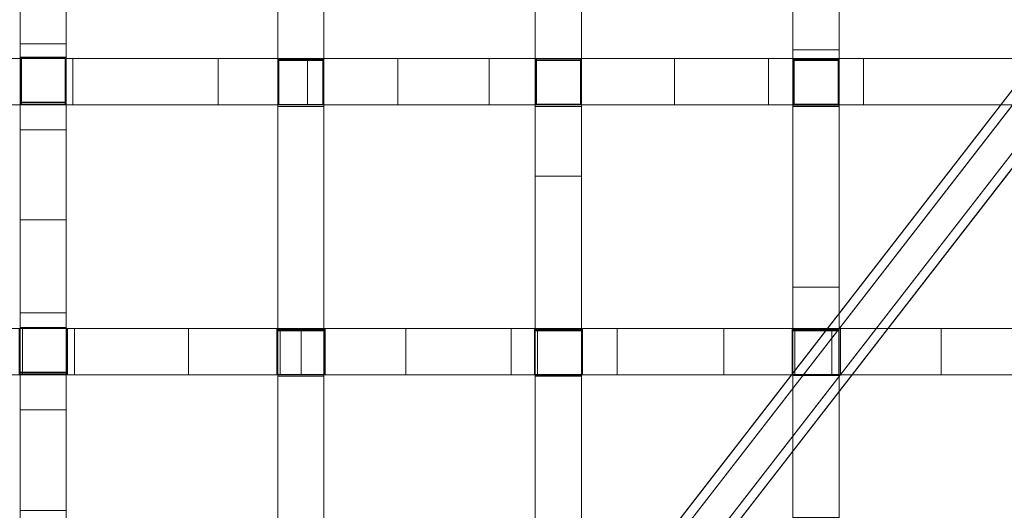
# Model space of a CAD drawing. Header units: millimetres. Extents: x -211 to 218, y -248 to 286.
# Tile 37 of 214: x -133 to -5, y -56 to 8. Entities that reach past the tile are written whole.
import ezdxf

# ---------------------------------------------------------------- set-up
doc = ezdxf.new("R2010")
doc.units = ezdxf.units.MM
doc.header["$LTSCALE"] = 25.4
doc.layers.add('None', color=7, linetype='Continuous', lineweight=9)

msp = doc.modelspace()

# ---------------------------------------------------------------- linework, layer by layer
at = {"layer": 'None', "color": 7, "linetype": 'Continuous', "lineweight": 9}
for points in [[(-130.07, -163.74, -179.98), (126.12, 166.8, -179.98), (130.07, 163.74, -180.28), (-126.12, -166.8, -180.28)], [(-122.19, 163.74, -180.28), (-118.24, 166.8, -179.98), (3.94, 9.15, -179.98), (-0.01, 6.1, -180.28)], [(133.3, -159.72, -160.02), (-114.03, 159.4, -160.02), (-117.98, 156.35, -160.32), (129.36, -162.78, -160.32)], [(-99.32, -108.67, 17.31), (-93.32, -108.67, 17.31), (-93.32, 40.89, 6.32), (-99.32, 40.89, 6.32)], [(-32.45, 4.17, 5.4), (-26.45, 4.17, 5.4), (-26.45, 35.86, 2.91), (-32.45, 35.86, 2.91)], [(-65.89, -12.21, 7.58), (-59.89, -12.21, 7.58), (-59.89, 33.95, 4.17), (-65.89, 33.95, 4.17)], [(-132.76, 32.12, -23.92), (-126.76, 32.12, -23.92), (-126.76, 3.21, -20.69), (-132.76, 3.21, -20.69)], [(-99.32, 31.8, -31.21), (-93.32, 31.8, -31.21), (-93.32, 2.92, -27.24), (-99.32, 2.92, -27.24)], [(-65.89, 31.79, -36.17), (-59.89, 31.79, -36.17), (-59.89, 2.94, -31.73), (-65.89, 2.94, -31.73)], [(-32.45, 31.78, -38.91), (-26.45, 31.78, -38.91), (-26.45, 2.94, -34.23), (-32.45, 2.94, -34.23)], [(-132.76, 4.97, 12.48), (-126.76, 4.97, 12.48), (-126.76, 15.7, 11.93), (-132.76, 15.7, 11.93)], [(-132.76, -6.22, 13.09), (-126.76, -6.22, 13.09), (-126.76, 4.97, 12.48), (-132.76, 4.97, 12.48)], [(-32.45, -26.62, 7.93), (-26.45, -26.62, 7.93), (-26.45, 4.17, 5.4), (-32.45, 4.17, 5.4)], [(-160.2, 3.04, 18.36), (-160.2, -2.96, 18.36), (-132.72, -2.96, 13.43), (-132.72, 3.04, 13.43)], [(-125.91, 3.04, -20.84), (-125.91, -2.96, -20.84), (-145.12, -2.96, -16.18), (-145.12, 3.04, -16.18)], [(-132.76, 3.21, -20.69), (-126.76, 3.21, -20.69), (-126.76, 3.08, -20.67), (-132.76, 3.08, -20.67)], [(-132.76, 3.08, -20.67), (-126.76, 3.08, -20.67), (-126.76, 3.05, -10.11), (-132.76, 3.05, -10.11)], [(-132.76, 3.05, -10.11), (-126.76, 3.05, -10.11), (-126.76, -2.65, -10.12), (-132.76, -2.65, -10.12)], [(-132.72, 3.04, 13.43), (-132.72, -2.96, 13.43), (-132.72, -2.96, 13.43), (-132.72, 3.04, 13.43)], [(-132.72, 3.04, 13.43), (-132.72, -2.96, 13.43), (-132.59, -2.96, 13.41), (-132.59, 3.04, 13.41)], [(-132.59, 3.04, 13.41), (-132.59, -2.96, 13.41), (-132.59, -2.96, -10.15), (-132.59, 3.04, -10.15)], [(-132.59, 3.04, -10.15), (-132.59, -2.96, -10.15), (-126.89, -2.96, -10.15), (-126.89, 3.04, -10.15)], [(-126.89, 3.04, -10.15), (-126.89, -2.96, -10.15), (-126.89, -2.96, 12.56), (-126.89, 3.04, 12.56)], [(-126.89, 3.04, 12.56), (-126.89, -2.96, 12.56), (-126.77, -2.96, 12.54), (-126.77, 3.04, 12.54)], [(-126.77, 3.04, 12.54), (-126.77, -2.96, 12.54), (-99.29, -2.96, 9.21), (-99.29, 3.04, 9.21)], [(-107.04, 3.04, -24.77), (-107.04, -2.96, -24.77), (-125.91, -2.96, -20.84), (-125.91, 3.04, -20.84)], [(-95.44, 3.04, -26.85), (-95.44, -2.96, -26.85), (-107.04, -2.96, -24.77), (-107.04, 3.04, -24.77)], [(-99.32, 2.92, -27.24), (-93.32, 2.92, -27.24), (-93.32, 2.79, -27.22), (-99.32, 2.79, -27.22)], [(-99.32, 2.79, -27.22), (-93.32, 2.79, -27.22), (-93.32, 2.77, -16.88), (-99.32, 2.77, -16.88)], [(-99.32, 2.77, -16.88), (-93.32, 2.77, -16.88), (-93.32, -2.93, -16.9), (-99.32, -2.93, -16.9)], [(-99.29, 3.04, 9.21), (-99.29, -2.96, 9.21), (-99.16, -2.96, 9.2), (-99.16, 3.04, 9.2)], [(-99.16, 3.04, 9.2), (-99.16, -2.96, 9.2), (-99.16, -2.96, -16.93), (-99.16, 3.04, -16.93)], [(-99.16, 3.04, -16.93), (-99.16, -2.96, -16.93), (-93.46, -2.96, -16.93), (-93.46, 3.04, -16.93)], [(-83.72, 3.04, -28.69), (-83.72, -2.96, -28.69), (-95.44, -2.96, -26.85), (-95.44, 3.04, -26.85)], [(-93.46, 3.04, -16.93), (-93.46, -2.96, -16.93), (-93.46, -2.96, 8.66), (-93.46, 3.04, 8.66)], [(-93.46, 3.04, 8.66), (-93.46, -2.96, 8.66), (-93.34, -2.96, 8.65), (-93.34, 3.04, 8.65)], [(-93.34, 3.04, 8.65), (-93.34, -2.96, 8.65), (-93.33, -2.96, 8.64), (-93.33, 3.04, 8.64)], [(-93.33, 3.04, 8.64), (-93.33, -2.96, 8.64), (-93.33, -2.96, 8.65), (-93.33, 3.04, 8.65)], [(-93.33, 3.04, 8.65), (-93.33, -2.96, 8.65), (-65.87, -2.96, 6.7), (-65.87, 3.04, 6.7)], [(-71.88, 3.04, -30.29), (-71.88, -2.96, -30.29), (-83.72, -2.96, -28.69), (-83.72, 3.04, -28.69)], [(-59.92, 3.04, -31.65), (-59.92, -2.96, -31.65), (-71.88, -2.96, -30.29), (-71.88, 3.04, -30.29)], [(-65.89, 2.94, -31.73), (-59.89, 2.94, -31.73), (-59.89, 2.8, -31.71), (-65.89, 2.8, -31.71)], [(-65.89, 2.8, -31.71), (-59.89, 2.8, -31.71), (-59.89, 2.78, -21.52), (-65.89, 2.78, -21.52)], [(-65.89, 2.78, -21.52), (-59.89, 2.78, -21.52), (-59.89, -2.92, -21.53), (-65.89, -2.92, -21.53)], [(-65.87, 3.04, 6.7), (-65.87, -2.96, 6.7), (-65.73, -2.96, 6.69), (-65.73, 3.04, 6.69)], [(-65.73, 3.04, 6.69), (-65.73, -2.96, 6.69), (-65.73, -2.96, -21.57), (-65.73, 3.04, -21.57)], [(-65.73, 3.04, -21.57), (-65.73, -2.96, -21.57), (-60.03, -2.96, -21.57), (-60.03, 3.04, -21.57)], [(-60.03, 3.04, -21.57), (-60.03, -2.96, -21.57), (-60.03, -2.96, 6.41), (-60.03, 3.04, 6.41)], [(-60.03, 3.04, 6.41), (-60.03, -2.96, 6.41), (-59.9, -2.96, 6.41), (-59.9, 3.04, 6.41)], [(-47.83, 3.04, -32.77), (-47.83, -2.96, -32.77), (-59.92, -2.96, -31.65), (-59.92, 3.04, -31.65)], [(-59.9, 3.04, 6.41), (-59.9, -2.96, 6.41), (-32.43, -2.96, 5.57), (-32.43, 3.04, 5.57)], [(-35.63, 3.04, -33.66), (-35.63, -2.96, -33.66), (-47.83, -2.96, -32.77), (-47.83, 3.04, -32.77)], [(-23.3, 3.04, -34.3), (-23.3, -2.96, -34.3), (-35.63, -2.96, -33.66), (-35.63, 3.04, -33.66)], [(-32.45, 2.94, -34.23), (-26.45, 2.94, -34.23), (-26.45, 2.81, -34.21), (-32.45, 2.81, -34.21)], [(-32.45, 2.81, -34.21), (-26.45, 2.81, -34.21), (-26.45, 2.79, -24.09), (-32.45, 2.79, -24.09)], [(-32.45, 2.79, -24.09), (-26.45, 2.79, -24.09), (-26.45, -2.91, -24.11), (-32.45, -2.91, -24.11)], [(-32.43, 3.04, 5.57), (-32.43, -2.96, 5.57), (-32.29, -2.96, 5.56), (-32.29, 3.04, 5.56)], [(-32.29, 3.04, 5.56), (-32.29, -2.96, 5.56), (-32.29, -2.96, -24.14), (-32.29, 3.04, -24.14)], [(-32.29, 3.04, -24.14), (-32.29, -2.96, -24.14), (-26.59, -2.96, -24.14), (-26.59, 3.04, -24.14)], [(-26.59, 3.04, 5.48), (-26.59, -2.96, 5.48), (-26.48, -2.96, 5.48), (-26.48, 3.04, 5.48)], [(-26.59, 3.04, -24.14), (-26.59, -2.96, -24.14), (-26.59, -2.96, 5.48), (-26.59, 3.04, 5.48)], [(-26.48, 3.04, 5.48), (-26.48, -2.96, 5.48), (1, -2.96, 5.49), (1, 3.04, 5.49)], [(1, 3.04, -34.86), (1, -2.96, -34.86), (-23.3, -2.96, -34.3), (-23.3, 3.04, -34.3)], [(-121.48, -162.78, -160.32), (3.94, -0.96, -160.32), (-0.01, 2.1, -160.02), (-125.42, -159.72, -160.02)], [(-132.76, -2.62, -20.04), (-126.76, -2.62, -20.04), (-126.76, -2.88, -20.01), (-132.76, -2.88, -20.01)], [(-132.76, -2.65, -10.12), (-126.76, -2.65, -10.12), (-126.76, -2.62, -20.04), (-132.76, -2.62, -20.04)], [(-132.76, -2.88, -20.01), (-126.76, -2.88, -20.01), (-126.76, -31.85, -16.8), (-132.76, -31.85, -16.8)], [(-99.32, -2.91, -26.44), (-93.32, -2.91, -26.44), (-93.32, -3.18, -26.4), (-99.32, -3.18, -26.4)], [(-99.32, -2.93, -16.9), (-93.32, -2.93, -16.9), (-93.32, -2.91, -26.44), (-99.32, -2.91, -26.44)], [(-99.32, -3.18, -26.4), (-93.32, -3.18, -26.4), (-93.32, -32.14, -22.45), (-99.32, -32.14, -22.45)], [(-65.89, -2.9, -30.83), (-59.89, -2.9, -30.83), (-59.89, -3.19, -30.79), (-65.89, -3.19, -30.79)], [(-65.89, -2.92, -21.53), (-59.89, -2.92, -21.53), (-59.89, -2.9, -30.83), (-65.89, -2.9, -30.83)], [(-65.89, -3.19, -30.79), (-59.89, -3.19, -30.79), (-59.89, -32.13, -26.35), (-65.89, -32.13, -26.35)], [(-32.45, -2.89, -33.28), (-26.45, -2.89, -33.28), (-26.45, -3.02, -33.26), (-32.45, -3.02, -33.26)], [(-32.45, -2.91, -24.11), (-26.45, -2.91, -24.11), (-26.45, -2.89, -33.28), (-32.45, -2.89, -33.28)], [(-32.45, -3.02, -33.26), (-26.45, -3.02, -33.26), (-26.45, -3.19, -33.23), (-32.45, -3.19, -33.23)], [(-32.45, -3.19, -33.23), (-26.45, -3.19, -33.23), (-26.45, -32.12, -28.54), (-32.45, -32.12, -28.54)], [(-132.76, -17.87, 13.75), (-126.76, -17.87, 13.75), (-126.76, -6.22, 13.09), (-132.76, -6.22, 13.09)], [(-65.89, -57.06, 11.37), (-59.89, -57.06, 11.37), (-59.89, -12.21, 7.58), (-65.89, -12.21, 7.58)], [(-132.76, -29.98, 14.47), (-126.76, -29.98, 14.47), (-126.76, -17.87, 13.75), (-132.76, -17.87, 13.75)], [(-32.45, -56.52, 10.52), (-26.45, -56.52, 10.52), (-26.45, -26.62, 7.93), (-32.45, -26.62, 7.93)], [(-132.76, -42.56, 15.25), (-126.76, -42.56, 15.25), (-126.76, -29.98, 14.47), (-132.76, -29.98, 14.47)], [(-132.76, -31.85, -16.8), (-126.76, -31.85, -16.8), (-126.76, -31.98, -16.79), (-132.76, -31.98, -16.79)], [(-125.68, -32.01, -16.73), (-125.68, -38.01, -16.73), (-140.59, -38.01, -13.75), (-140.59, -32.01, -13.75)], [(-132.86, -32.01, 15.56), (-132.86, -38.01, 15.56), (-132.44, -38.01, 15.51), (-132.44, -32.01, 15.51)], [(-132.76, -31.98, -16.79), (-126.76, -31.98, -16.79), (-126.76, -32.01, -6.22), (-132.76, -32.01, -6.22)], [(-132.76, -32.01, -6.22), (-126.76, -32.01, -6.22), (-126.76, -37.71, -6.23), (-132.76, -37.71, -6.23)], [(-132.44, -32.01, 15.51), (-132.44, -38.01, 15.51), (-132.44, -38.01, -6.04), (-132.44, -32.01, -6.04)], [(-132.44, -32.01, -6.04), (-132.44, -38.01, -6.04), (-126.74, -38.01, -6.04), (-126.74, -32.01, -6.04)], [(-126.74, -32.01, -6.04), (-126.74, -38.01, -6.04), (-126.74, -38.01, 14.8), (-126.74, -32.01, 14.8)], [(-126.74, -32.01, 14.8), (-126.74, -38.01, 14.8), (-126.62, -38.01, 14.79), (-126.62, -32.01, 14.79)], [(-126.62, -32.01, 14.79), (-126.62, -38.01, 14.79), (-126.61, -38.01, 14.79), (-126.61, -32.01, 14.79)], [(-126.61, -32.01, 14.79), (-126.61, -38.01, 14.79), (-99.42, -38.01, 12.05), (-99.42, -32.01, 12.05)], [(-110.91, -32.01, -19.35), (-110.91, -38.01, -19.35), (-125.68, -38.01, -16.73), (-125.68, -32.01, -16.73)], [(-96.27, -32.01, -21.61), (-96.27, -38.01, -21.61), (-110.91, -38.01, -19.35), (-110.91, -32.01, -19.35)], [(-99.42, -32.01, 12.05), (-99.42, -38.01, 12.05), (-99.42, -38.01, 12.04), (-99.42, -32.01, 12.04)], [(-99.42, -32.01, 12.04), (-99.42, -38.01, 12.04), (-98.99, -38.01, 12.01), (-98.99, -32.01, 12.01)], [(-99.32, -32.14, -22.45), (-93.32, -32.14, -22.45), (-93.32, -32.27, -22.43), (-99.32, -32.27, -22.43)], [(-99.32, -32.27, -22.43), (-93.32, -32.27, -22.43), (-93.32, -32.29, -12.09), (-99.32, -32.29, -12.09)], [(-99.32, -32.29, -12.09), (-93.32, -32.29, -12.09), (-93.32, -37.99, -12.11), (-99.32, -37.99, -12.11)], [(-98.99, -32.01, 12.01), (-98.99, -38.01, 12.01), (-98.99, -38.01, -11.78), (-98.99, -32.01, -11.78)], [(-98.99, -32.01, -11.78), (-98.99, -38.01, -11.78), (-93.29, -38.01, -11.78), (-93.29, -32.01, -11.78)], [(-82.7, -32.01, -23.41), (-82.7, -38.01, -23.41), (-96.27, -38.01, -21.61), (-96.27, -32.01, -21.61)], [(-93.29, -32.01, -11.78), (-93.29, -38.01, -11.78), (-93.29, -38.01, 11.56), (-93.29, -32.01, 11.56)], [(-93.29, -32.01, 11.56), (-93.29, -38.01, 11.56), (-93.18, -38.01, 11.56), (-93.18, -32.01, 11.56)], [(-93.18, -32.01, 11.56), (-93.18, -38.01, 11.56), (-93.16, -38.01, 11.54), (-93.16, -32.01, 11.54)], [(-93.16, -32.01, 11.54), (-93.16, -38.01, 11.54), (-93.16, -38.01, 11.56), (-93.16, -32.01, 11.56)], [(-93.16, -32.01, 11.56), (-93.16, -38.01, 11.56), (-65.99, -38.01, 9.98), (-65.99, -32.01, 9.98)], [(-69.03, -32.01, -24.93), (-69.03, -38.01, -24.93), (-82.7, -38.01, -23.41), (-82.7, -32.01, -23.41)], [(-55.24, -32.01, -26.17), (-55.24, -38.01, -26.17), (-69.03, -38.01, -24.93), (-69.03, -32.01, -24.93)], [(-65.99, -32.01, 9.98), (-65.99, -38.01, 9.98), (-65.99, -38.01, 9.98), (-65.99, -32.01, 9.98)], [(-65.99, -32.01, 9.98), (-65.99, -38.01, 9.98), (-65.61, -38.01, 9.96), (-65.61, -32.01, 9.96)], [(-65.89, -32.13, -26.35), (-59.89, -32.13, -26.35), (-59.89, -32.25, -26.33), (-65.89, -32.25, -26.33)], [(-65.89, -32.25, -26.33), (-59.89, -32.25, -26.33), (-59.89, -32.31, -7.6), (-65.89, -32.31, -7.6)], [(-65.89, -32.31, -7.6), (-59.89, -32.31, -7.6), (-59.89, -38.01, -7.61), (-65.89, -38.01, -7.61)], [(-65.61, -32.01, 9.96), (-65.61, -38.01, 9.96), (-65.61, -38.01, -15.69), (-65.61, -32.01, -15.69)], [(-65.61, -32.01, -15.69), (-65.61, -38.01, -15.69), (-59.91, -38.01, -15.69), (-59.91, -32.01, -15.69)], [(-59.91, -32.01, -15.69), (-59.91, -38.01, -15.69), (-59.91, -38.01, 9.74), (-59.91, -32.01, 9.74)], [(-59.91, -32.01, 9.74), (-59.91, -38.01, 9.74), (-59.74, -38.01, 9.73), (-59.74, -32.01, 9.73)], [(-59.74, -32.01, 9.73), (-59.74, -38.01, 9.73), (-32.54, -38.01, 9.1), (-32.54, -32.01, 9.1)], [(-41.4, -32.01, -27.13), (-41.4, -38.01, -27.13), (-55.24, -38.01, -26.17), (-55.24, -32.01, -26.17)], [(-27.41, -32.01, -27.81), (-27.41, -38.01, -27.81), (-41.4, -38.01, -27.13), (-41.4, -32.01, -27.13)], [(-32.54, -32.01, 9.1), (-32.54, -38.01, 9.1), (-32.18, -38.01, 9.1), (-32.18, -32.01, 9.1)], [(-32.45, -32.12, -28.54), (-26.45, -32.12, -28.54), (-26.45, -32.25, -28.52), (-32.45, -32.25, -28.52)], [(-32.45, -32.25, -28.52), (-26.45, -32.25, -28.52), (-26.45, -32.28, -18.41), (-32.45, -32.28, -18.41)], [(-32.45, -32.28, -18.41), (-26.45, -32.28, -18.41), (-26.45, -37.98, -18.43), (-32.45, -37.98, -18.43)], [(-32.18, -32.01, 9.1), (-32.18, -38.01, 9.1), (-32.18, -38.01, -17.82), (-32.18, -32.01, -17.82)], [(-32.18, -32.01, -17.82), (-32.18, -38.01, -17.82), (-26.48, -38.01, -17.82), (-26.48, -32.01, -17.82)], [(-13.19, -32.01, -28.21), (-13.19, -38.01, -28.21), (-27.41, -38.01, -27.81), (-27.41, -32.01, -27.81)], [(-26.48, -32.01, -17.82), (-26.48, -38.01, -17.82), (-26.48, -38.01, 9.05), (-26.48, -32.01, 9.05)], [(-26.48, -32.01, 9.05), (-26.48, -38.01, 9.05), (-26.29, -38.01, 9.05), (-26.29, -32.01, 9.05)], [(-26.29, -32.01, 9.05), (-26.29, -38.01, 9.05), (1.04, -38.01, 9.16), (1.04, -32.01, 9.16)], [(1.12, -32.01, -28.34), (1.12, -38.01, -28.34), (-13.19, -38.01, -28.21), (-13.19, -32.01, -28.21)], [(-132.76, -37.68, -16.16), (-126.76, -37.68, -16.16), (-126.76, -37.89, -16.14), (-132.76, -37.89, -16.14)], [(-132.76, -37.71, -6.23), (-126.76, -37.71, -6.23), (-126.76, -37.68, -16.16), (-132.76, -37.68, -16.16)], [(-132.76, -37.89, -16.14), (-126.76, -37.89, -16.14), (-126.76, -66.91, -12.95), (-132.76, -66.91, -12.95)], [(-99.32, -37.97, -21.65), (-93.32, -37.97, -21.65), (-93.32, -38.19, -21.62), (-99.32, -38.19, -21.62)], [(-99.32, -37.99, -12.11), (-93.32, -37.99, -12.11), (-93.32, -37.97, -21.65), (-99.32, -37.97, -21.65)], [(-99.32, -38.19, -21.62), (-93.32, -38.19, -21.62), (-93.32, -67.2, -17.69), (-99.32, -67.2, -17.69)], [(-65.89, -37.96, -25.45), (-59.89, -37.96, -25.45), (-59.89, -38.09, -25.43), (-65.89, -38.09, -25.43)], [(-65.89, -38.01, -7.61), (-59.89, -38.01, -7.61), (-59.89, -37.96, -25.45), (-65.89, -37.96, -25.45)], [(-65.89, -38.09, -25.43), (-59.89, -38.09, -25.43), (-59.89, -38.19, -25.42), (-65.89, -38.19, -25.42)], [(-65.89, -38.19, -25.42), (-59.89, -38.19, -25.42), (-59.89, -67.19, -20.98), (-65.89, -67.19, -20.98)], [(-32.45, -37.95, -27.59), (-26.45, -37.95, -27.59), (-26.45, -38.08, -27.57), (-32.45, -38.08, -27.57)], [(-32.45, -37.98, -18.43), (-26.45, -37.98, -18.43), (-26.45, -37.95, -27.59), (-32.45, -37.95, -27.59)], [(-32.45, -38.08, -27.57), (-26.45, -38.08, -27.57), (-26.45, -67.18, -22.85), (-32.45, -67.18, -22.85)], [(-132.76, -55.59, 16.09), (-126.76, -55.59, 16.09), (-126.76, -42.56, 15.25), (-132.76, -42.56, 15.25)]]:
    msp.add_3dface(points, dxfattribs=at)
for points, invisible_edges in [([(-0.01, 3.1, -170.15), (3.94, 8.19, -170.15), (126.12, 166.8, -179.98), (-130.07, -163.74, -179.98)], 10), ([(-126.12, -166.8, -180.28), (130.07, 163.74, -180.28), (7.88, 5.13, -170.45), (3.94, 0.04, -170.45)], 10), ([(-122.19, 163.74, -180.28), (-0.01, 6.1, -180.28), (-0.01, 5.1, -170.15), (-117.98, 156.35, -160.32)], 12), ([(-114.03, 159.4, -160.02), (133.3, -159.72, -160.02), (7.88, 3.07, -169.85), (3.94, 8.16, -169.85)], 10), ([(-0.01, 5.1, -170.15), (3.94, 0.01, -170.15), (129.36, -162.78, -160.32), (-117.98, 156.35, -160.32)], 10), ([(-26.45, 77.35, 0.31), (-26.45, -137.47, -1.38), (-26.45, 68.88, -31.42)], 11), ([(-26.45, -143.17, -1.39), (-26.45, -137.47, -1.38), (-26.45, 77.35, 0.31), (-26.45, 72.62, 0.36)], 10), ([(-26.45, -143.17, -1.39), (-26.45, 72.62, 0.36), (-26.45, 67.11, 0.62)], 9), ([(-26.45, 37.85, -29.77), (-26.45, 68.88, -31.42), (-26.45, -32.28, -18.41), (-26.45, 2.79, -24.09)], 15), ([(-26.45, 68.88, -31.42), (-26.45, -137.47, -1.38), (-26.45, -102.4, -7.05)], 11), ([(-26.45, -102.4, -7.05), (-26.45, -67.34, -12.73), (-26.45, 68.88, -31.42)], 11), ([(-26.45, -32.28, -18.41), (-26.45, 68.88, -31.42), (-26.45, -67.34, -12.73)], 11), ([(-26.45, -143.17, -1.39), (-26.45, 67.11, 0.62), (-26.45, 62.67, 0.92)], 9), ([(-26.45, 62.67, 0.92), (-26.45, 55.11, 1.47), (-26.45, -143.17, -1.39)], 10), ([(-26.45, -143.17, -1.39), (-26.45, 55.11, 1.47), (-26.45, 48.76, 1.94)], 9), ([(-26.45, 48.76, 1.94), (-26.45, 42.34, 2.42), (-26.45, -143.17, -1.39)], 10), ([(-26.45, 42.34, 2.42), (-26.45, 35.86, 2.91), (-26.45, -143.17, -1.39)], 10), ([(-99.32, 32.13, -21.71), (-99.32, 2.77, -16.88), (-99.32, 40.89, 6.32)], 11), ([(-99.32, 2.77, -16.88), (-99.32, -2.93, -16.9), (-99.32, -108.67, 17.31), (-99.32, 40.89, 6.32)], 10), ([(-93.32, 40.89, 6.32), (-93.32, 2.77, -16.88), (-93.32, 32.13, -21.71)], 11), ([(-93.32, 40.89, 6.32), (-93.32, -108.67, 17.31), (-93.32, -2.93, -16.9), (-93.32, 2.77, -16.88)], 10), ([(-32.45, 37.85, -29.77), (-32.45, 32.15, -29.79), (-32.45, 4.17, 5.4), (-32.45, 35.86, 2.91)], 10), ([(-26.45, 2.79, -24.09), (-26.45, 32.15, -29.79), (-26.45, 37.85, -29.77)], 9), ([(-26.45, 35.86, 2.91), (-26.45, 4.17, 5.4), (-26.45, -143.17, -1.39)], 10), ([(-65.89, 32.14, -26.92), (-65.89, 2.78, -21.52), (-65.89, 33.95, 4.17)], 11), ([(-65.89, -12.21, 7.58), (-65.89, 33.95, 4.17), (-65.89, 2.78, -21.52), (-65.89, -2.92, -21.53)], 10), ([(-59.89, 33.95, 4.17), (-59.89, 2.78, -21.52), (-59.89, 32.14, -26.92)], 11), ([(-59.89, -2.92, -21.53), (-59.89, 2.78, -21.52), (-59.89, 33.95, 4.17), (-59.89, -12.21, 7.58)], 10), ([(-132.76, 32.41, -14.04), (-132.76, 4.97, 12.48), (-132.76, 15.7, 11.93)], 9), ([(-132.76, 32.12, -23.92), (-132.76, 3.21, -20.69), (-132.76, 4.97, 12.48), (-132.76, 32.41, -14.04)], 14), ([(-126.76, 32.41, -14.04), (-126.76, 4.97, 12.48), (-126.76, 3.21, -20.69), (-126.76, 32.12, -23.92)], 11), ([(-126.76, 15.7, 11.93), (-126.76, 4.97, 12.48), (-126.76, 32.41, -14.04)], 10), ([(-99.32, 31.8, -31.21), (-99.32, 2.92, -27.24), (-99.32, 2.77, -16.88), (-99.32, 32.13, -21.71)], 14), ([(-93.32, 32.13, -21.71), (-93.32, 2.77, -16.88), (-93.32, 2.92, -27.24), (-93.32, 31.8, -31.21)], 11), ([(-65.89, 31.79, -36.17), (-65.89, 2.94, -31.73), (-65.89, 2.78, -21.52), (-65.89, 32.14, -26.92)], 14), ([(-59.89, 32.14, -26.92), (-59.89, 2.78, -21.52), (-59.89, 2.94, -31.73), (-59.89, 31.79, -36.17)], 11), ([(-32.45, 31.78, -38.91), (-32.45, 2.94, -34.23), (-32.45, 4.17, 5.4), (-32.45, 32.15, -29.79)], 14), ([(-26.45, 32.15, -29.79), (-26.45, 2.79, -24.09), (-26.45, 2.94, -34.23), (-26.45, 31.78, -38.91)], 11), ([(-132.76, 3.21, -20.69), (-132.76, 3.08, -20.67), (-132.76, 3.05, -10.11), (-132.76, 4.97, 12.48)], 12), ([(-132.76, 3.05, -10.11), (-132.76, -2.65, -10.12), (-132.76, -6.22, 13.09), (-132.76, 4.97, 12.48)], 10), ([(-126.76, 4.97, 12.48), (-126.76, 3.05, -10.11), (-126.76, 3.08, -20.67), (-126.76, 3.21, -20.69)], 9), ([(-126.76, 4.97, 12.48), (-126.76, -6.22, 13.09), (-126.76, -2.65, -10.12), (-126.76, 3.05, -10.11)], 10), ([(-32.45, -26.62, 7.93), (-32.45, 4.17, 5.4), (-32.45, -32.28, -18.41), (-32.45, -37.98, -18.43)], 10), ([(-32.45, 2.94, -34.23), (-32.45, 2.81, -34.21), (-32.45, 2.79, -24.09), (-32.45, 4.17, 5.4)], 12), ([(-32.45, 2.79, -24.09), (-32.45, -2.91, -24.11), (-32.45, -32.28, -18.41), (-32.45, 4.17, 5.4)], 14), ([(-26.45, 4.17, 5.4), (-26.45, -26.62, 7.93), (-26.45, -143.17, -1.39)], 10), ([(-132.59, 3.04, -10.15), (-145.12, 3.04, -16.18), (-160.33, 3.04, -1.29), (-132.72, 3.04, 13.43)], 15), ([(-160.2, 3.04, 18.36), (-132.72, 3.04, 13.43), (-132.72, 3.04, 13.43), (-160.33, 3.04, -1.29)], 12), ([(-125.91, 3.04, -20.84), (-145.12, 3.04, -16.18), (-132.59, 3.04, -10.15), (-126.89, 3.04, -10.15)], 10), ([(-132.72, 3.04, 13.43), (-132.59, 3.04, 13.41), (-132.59, 3.04, -10.15)], 8), ([(-125.42, -159.72, -160.02), (-0.01, 2.1, -160.02), (-0.01, 3.1, -170.15), (-130.07, -163.74, -179.98)], 12), ([(-126.89, 3.04, -10.15), (-126.77, 3.04, 12.54), (-99.29, 3.04, 9.21), (-99.16, 3.04, -16.93)], 13), ([(-126.89, 3.04, -10.15), (-126.89, 3.04, 12.56), (-126.77, 3.04, 12.54)], 8), ([(-99.16, 3.04, -16.93), (-107.04, 3.04, -24.77), (-126.89, 3.04, -10.15)], 11), ([(-126.89, 3.04, -10.15), (-107.04, 3.04, -24.77), (-125.91, 3.04, -20.84)], 9), ([(-95.44, 3.04, -26.85), (-107.04, 3.04, -24.77), (-99.16, 3.04, -16.93), (-93.46, 3.04, -16.93)], 10), ([(-99.32, 2.92, -27.24), (-99.32, 2.79, -27.22), (-99.32, 2.77, -16.88)], 8), ([(-99.29, 3.04, 9.21), (-99.16, 3.04, 9.2), (-99.16, 3.04, -16.93)], 8), ([(-93.46, 3.04, -16.93), (-83.72, 3.04, -28.69), (-95.44, 3.04, -26.85)], 9), ([(-93.46, 3.04, -16.93), (-93.46, 3.04, 8.66), (-93.34, 3.04, 8.65), (-93.33, 3.04, 8.64)], 8), ([(-93.33, 3.04, 8.64), (-71.88, 3.04, -30.29), (-83.72, 3.04, -28.69), (-93.46, 3.04, -16.93)], 13), ([(-65.87, 3.04, 6.7), (-65.73, 3.04, -21.57), (-71.88, 3.04, -30.29), (-93.33, 3.04, 8.64)], 15), ([(-93.33, 3.04, 8.64), (-93.33, 3.04, 8.65), (-65.87, 3.04, 6.7)], 8), ([(-93.32, 2.77, -16.88), (-93.32, 2.79, -27.22), (-93.32, 2.92, -27.24)], 8), ([(-59.92, 3.04, -31.65), (-71.88, 3.04, -30.29), (-65.73, 3.04, -21.57), (-60.03, 3.04, -21.57)], 10), ([(-65.89, 2.94, -31.73), (-65.89, 2.8, -31.71), (-65.89, 2.78, -21.52)], 8), ([(-65.87, 3.04, 6.7), (-65.73, 3.04, 6.69), (-65.73, 3.04, -21.57)], 8), ([(-60.03, 3.04, -21.57), (-60.03, 3.04, 6.41), (-59.9, 3.04, 6.41)], 8), ([(-59.9, 3.04, 6.41), (-32.29, 3.04, -24.14), (-47.83, 3.04, -32.77), (-60.03, 3.04, -21.57)], 15), ([(-60.03, 3.04, -21.57), (-47.83, 3.04, -32.77), (-59.92, 3.04, -31.65)], 9), ([(-32.29, 3.04, -24.14), (-59.9, 3.04, 6.41), (-32.43, 3.04, 5.57)], 9), ([(-59.89, 2.78, -21.52), (-59.89, 2.8, -31.71), (-59.89, 2.94, -31.73)], 8), ([(-35.63, 3.04, -33.66), (-47.83, 3.04, -32.77), (-32.29, 3.04, -24.14)], 10), ([(-23.3, 3.04, -34.3), (-35.63, 3.04, -33.66), (-32.29, 3.04, -24.14), (-26.59, 3.04, -24.14)], 10), ([(-32.43, 3.04, 5.57), (-32.29, 3.04, 5.56), (-32.29, 3.04, -24.14)], 8), ([(-26.59, 3.04, -24.14), (-26.59, 3.04, 5.48), (-26.48, 3.04, 5.48)], 8), ([(-26.59, 3.04, -24.14), (1, 3.04, -34.86), (-23.3, 3.04, -34.3)], 9), ([(1, 3.04, -34.86), (-26.59, 3.04, -24.14), (-26.48, 3.04, 5.48), (1.13, 3.04, -4.52)], 15), ([(1.13, 3.04, -4.52), (-26.48, 3.04, 5.48), (1, 3.04, 5.49)], 9), ([(-26.45, 2.79, -24.09), (-26.45, 2.81, -34.21), (-26.45, 2.94, -34.23)], 8), ([(-26.45, -32.28, -18.41), (-26.45, -2.91, -24.11), (-26.45, 2.79, -24.09)], 9), ([(-126.12, -166.8, -180.28), (3.94, 0.04, -170.45), (3.94, -0.96, -160.32), (-121.48, -162.78, -160.32)], 9), ([(-160.33, -2.96, -1.29), (-132.72, -2.96, 13.43), (-132.72, -2.96, 13.43), (-160.2, -2.96, 18.36)], 9), ([(-132.72, -2.96, 13.43), (-160.33, -2.96, -1.29), (-145.12, -2.96, -16.18), (-132.59, -2.96, -10.15)], 15), ([(-126.89, -2.96, -10.15), (-132.59, -2.96, -10.15), (-145.12, -2.96, -16.18), (-125.91, -2.96, -20.84)], 10), ([(-132.76, -2.65, -10.12), (-132.76, -2.62, -20.04), (-132.76, -2.88, -20.01)], 8), ([(-132.76, -31.85, -16.8), (-132.76, -32.01, -6.22), (-132.76, -6.22, 13.09), (-132.76, -2.65, -10.12)], 15), ([(-132.76, -2.65, -10.12), (-132.76, -2.88, -20.01), (-132.76, -31.85, -16.8)], 9), ([(-132.59, -2.96, -10.15), (-132.59, -2.96, 13.41), (-132.72, -2.96, 13.43)], 8), ([(-126.89, -2.96, -10.15), (-107.04, -2.96, -24.77), (-99.16, -2.96, -16.93)], 11), ([(-99.16, -2.96, -16.93), (-99.29, -2.96, 9.21), (-126.77, -2.96, 12.54), (-126.89, -2.96, -10.15)], 13), ([(-125.91, -2.96, -20.84), (-107.04, -2.96, -24.77), (-126.89, -2.96, -10.15)], 10), ([(-126.77, -2.96, 12.54), (-126.89, -2.96, 12.56), (-126.89, -2.96, -10.15)], 8), ([(-126.76, -2.88, -20.01), (-126.76, -2.62, -20.04), (-126.76, -2.65, -10.12)], 8), ([(-126.76, -31.85, -16.8), (-126.76, -2.88, -20.01), (-126.76, -2.65, -10.12)], 10), ([(-126.76, -2.65, -10.12), (-126.76, -6.22, 13.09), (-126.76, -32.01, -6.22), (-126.76, -31.85, -16.8)], 15), ([(-93.46, -2.96, -16.93), (-99.16, -2.96, -16.93), (-107.04, -2.96, -24.77), (-95.44, -2.96, -26.85)], 10), ([(-99.32, -2.93, -16.9), (-99.32, -2.91, -26.44), (-99.32, -3.18, -26.4)], 8), ([(-99.32, -32.29, -12.09), (-99.32, -2.93, -16.9), (-99.32, -3.18, -26.4), (-99.32, -32.14, -22.45)], 11), ([(-99.32, -108.67, 17.31), (-99.32, -2.93, -16.9), (-99.32, -32.29, -12.09)], 11), ([(-99.16, -2.96, -16.93), (-99.16, -2.96, 9.2), (-99.29, -2.96, 9.21)], 8), ([(-95.44, -2.96, -26.85), (-83.72, -2.96, -28.69), (-93.46, -2.96, -16.93)], 10), ([(-93.46, -2.96, -16.93), (-83.72, -2.96, -28.69), (-71.88, -2.96, -30.29), (-93.33, -2.96, 8.64)], 13), ([(-93.33, -2.96, 8.64), (-93.34, -2.96, 8.65), (-93.46, -2.96, 8.66), (-93.46, -2.96, -16.93)], 8), ([(-65.87, -2.96, 6.7), (-93.33, -2.96, 8.65), (-93.33, -2.96, 8.64), (-71.88, -2.96, -30.29)], 12), ([(-93.32, -3.18, -26.4), (-93.32, -2.91, -26.44), (-93.32, -2.93, -16.9)], 8), ([(-93.32, -32.14, -22.45), (-93.32, -3.18, -26.4), (-93.32, -2.93, -16.9), (-93.32, -32.29, -12.09)], 14), ([(-93.32, -32.29, -12.09), (-93.32, -2.93, -16.9), (-93.32, -108.67, 17.31)], 11), ([(-71.88, -2.96, -30.29), (-65.73, -2.96, -21.57), (-65.73, -2.96, 6.69), (-65.87, -2.96, 6.7)], 9), ([(-60.03, -2.96, -21.57), (-65.73, -2.96, -21.57), (-71.88, -2.96, -30.29), (-59.92, -2.96, -31.65)], 10), ([(-65.89, -2.92, -21.53), (-65.89, -2.9, -30.83), (-65.89, -3.19, -30.79)], 8), ([(-65.89, -3.19, -30.79), (-65.89, -32.13, -26.35), (-65.89, -32.31, -7.6), (-65.89, -2.92, -21.53)], 14), ([(-65.89, -2.92, -21.53), (-65.89, -32.31, -7.6), (-65.89, -12.21, 7.58)], 11), ([(-32.43, -2.96, 5.57), (-60.03, -2.96, -21.57), (-47.83, -2.96, -32.77), (-32.29, -2.96, -24.14)], 15), ([(-32.43, -2.96, 5.57), (-59.9, -2.96, 6.41), (-60.03, -2.96, -21.57)], 10), ([(-59.92, -2.96, -31.65), (-47.83, -2.96, -32.77), (-60.03, -2.96, -21.57)], 10), ([(-59.9, -2.96, 6.41), (-60.03, -2.96, 6.41), (-60.03, -2.96, -21.57)], 8), ([(-59.89, -3.19, -30.79), (-59.89, -2.9, -30.83), (-59.89, -2.92, -21.53)], 8), ([(-59.89, -12.21, 7.58), (-59.89, -32.31, -7.6), (-59.89, -2.92, -21.53)], 11), ([(-59.89, -2.92, -21.53), (-59.89, -32.31, -7.6), (-59.89, -32.13, -26.35), (-59.89, -3.19, -30.79)], 11), ([(-32.29, -2.96, -24.14), (-47.83, -2.96, -32.77), (-35.63, -2.96, -33.66)], 9), ([(-26.59, -2.96, -24.14), (-32.29, -2.96, -24.14), (-35.63, -2.96, -33.66), (-23.3, -2.96, -34.3)], 10), ([(-32.45, -2.91, -24.11), (-32.45, -2.89, -33.28), (-32.45, -3.02, -33.26)], 8), ([(-32.45, -2.91, -24.11), (-32.45, -3.02, -33.26), (-32.45, -3.19, -33.23)], 9), ([(-32.45, -3.19, -33.23), (-32.45, -32.12, -28.54), (-32.45, -32.28, -18.41), (-32.45, -2.91, -24.11)], 14), ([(-32.29, -2.96, -24.14), (-32.29, -2.96, 5.56), (-32.43, -2.96, 5.57)], 8), ([(1.13, -2.96, -4.52), (-26.48, -2.96, 5.48), (-26.59, -2.96, -24.14), (1, -2.96, -34.86)], 15), ([(-23.3, -2.96, -34.3), (1, -2.96, -34.86), (-26.59, -2.96, -24.14)], 10), ([(-26.48, -2.96, 5.48), (-26.59, -2.96, 5.48), (-26.59, -2.96, -24.14)], 8), ([(1, -2.96, 5.49), (-26.48, -2.96, 5.48), (1.13, -2.96, -4.52)], 10), ([(-26.45, -3.02, -33.26), (-26.45, -2.89, -33.28), (-26.45, -2.91, -24.11)], 8), ([(-26.45, -2.91, -24.11), (-26.45, -32.28, -18.41), (-26.45, -32.12, -28.54), (-26.45, -3.19, -33.23)], 11), ([(-26.45, -3.19, -33.23), (-26.45, -3.02, -33.26), (-26.45, -2.91, -24.11)], 10), ([(-132.76, -17.87, 13.75), (-132.76, -6.22, 13.09), (-132.76, -32.01, -6.22)], 10), ([(-126.76, -32.01, -6.22), (-126.76, -6.22, 13.09), (-126.76, -17.87, 13.75)], 9), ([(-65.89, -57.06, 11.37), (-65.89, -12.21, 7.58), (-65.89, -32.31, -7.6), (-65.89, -38.01, -7.61)], 10), ([(-59.89, -38.01, -7.61), (-59.89, -32.31, -7.6), (-59.89, -12.21, 7.58), (-59.89, -57.06, 11.37)], 10), ([(-132.76, -29.98, 14.47), (-132.76, -17.87, 13.75), (-132.76, -32.01, -6.22)], 10), ([(-126.76, -32.01, -6.22), (-126.76, -17.87, 13.75), (-126.76, -29.98, 14.47)], 9), ([(-32.45, -56.52, 10.52), (-32.45, -26.62, 7.93), (-32.45, -67.34, -12.73)], 10), ([(-32.45, -37.98, -18.43), (-32.45, -67.34, -12.73), (-32.45, -26.62, 7.93)], 11), ([(-26.45, -143.17, -1.39), (-26.45, -26.62, 7.93), (-26.45, -56.52, 10.52)], 9), ([(-132.76, -32.01, -6.22), (-132.76, -37.71, -6.23), (-132.76, -42.56, 15.25), (-132.76, -29.98, 14.47)], 10), ([(-126.76, -29.98, 14.47), (-126.76, -42.56, 15.25), (-126.76, -37.71, -6.23), (-126.76, -32.01, -6.22)], 10), ([(-132.76, -31.85, -16.8), (-132.76, -31.98, -16.79), (-132.76, -32.01, -6.22)], 8), ([(-126.76, -32.01, -6.22), (-126.76, -31.98, -16.79), (-126.76, -31.85, -16.8)], 8), ([(-144.21, -32.01, -12.98), (-160.2, -32.01, 1.78), (-132.86, -32.01, 15.56), (-132.44, -32.01, 15.51)], 11), ([(-132.44, -32.01, 15.51), (-132.44, -32.01, -6.04), (-140.59, -32.01, -13.75), (-144.21, -32.01, -12.98)], 10), ([(-125.68, -32.01, -16.73), (-140.59, -32.01, -13.75), (-132.44, -32.01, -6.04), (-126.74, -32.01, -6.04)], 10), ([(-126.74, -32.01, -6.04), (-126.62, -32.01, 14.79), (-126.61, -32.01, 14.79)], 9), ([(-98.99, -32.01, -11.78), (-110.91, -32.01, -19.35), (-126.74, -32.01, -6.04), (-99.42, -32.01, 12.04)], 15), ([(-126.74, -32.01, -6.04), (-126.74, -32.01, 14.8), (-126.62, -32.01, 14.79)], 8), ([(-126.61, -32.01, 14.79), (-99.42, -32.01, 12.05), (-99.42, -32.01, 12.04), (-126.74, -32.01, -6.04)], 12), ([(-126.74, -32.01, -6.04), (-110.91, -32.01, -19.35), (-125.68, -32.01, -16.73)], 9), ([(-96.27, -32.01, -21.61), (-110.91, -32.01, -19.35), (-98.99, -32.01, -11.78), (-93.29, -32.01, -11.78)], 10), ([(-99.42, -32.01, 12.04), (-98.99, -32.01, 12.01), (-98.99, -32.01, -11.78)], 8), ([(-99.32, -32.14, -22.45), (-99.32, -32.27, -22.43), (-99.32, -32.29, -12.09)], 8), ([(-99.32, -32.29, -12.09), (-99.32, -37.99, -12.11), (-99.32, -108.67, 17.31)], 10), ([(-93.29, -32.01, -11.78), (-82.7, -32.01, -23.41), (-96.27, -32.01, -21.61)], 9), ([(-93.32, -32.29, -12.09), (-93.32, -32.27, -22.43), (-93.32, -32.14, -22.45)], 8), ([(-93.32, -108.67, 17.31), (-93.32, -37.99, -12.11), (-93.32, -32.29, -12.09)], 9), ([(-93.29, -32.01, 11.56), (-93.18, -32.01, 11.56), (-93.16, -32.01, 11.54)], 8), ([(-93.16, -32.01, 11.54), (-82.7, -32.01, -23.41), (-93.29, -32.01, -11.78), (-93.29, -32.01, 11.56)], 11), ([(-65.99, -32.01, 9.98), (-65.99, -32.01, 9.98), (-82.7, -32.01, -23.41), (-93.16, -32.01, 11.54)], 14), ([(-93.16, -32.01, 11.54), (-93.16, -32.01, 11.56), (-65.99, -32.01, 9.98)], 8), ([(-69.03, -32.01, -24.93), (-82.7, -32.01, -23.41), (-65.61, -32.01, -15.69)], 10), ([(-65.99, -32.01, 9.98), (-65.61, -32.01, 9.96), (-65.61, -32.01, -15.69), (-82.7, -32.01, -23.41)], 12), ([(-65.61, -32.01, -15.69), (-59.91, -32.01, -15.69), (-55.24, -32.01, -26.17), (-69.03, -32.01, -24.93)], 10), ([(-65.89, -32.13, -26.35), (-65.89, -32.25, -26.33), (-65.89, -32.31, -7.6)], 8), ([(-59.91, -32.01, -15.69), (-59.74, -32.01, 9.73), (-32.54, -32.01, 9.1), (-32.18, -32.01, -17.82)], 13), ([(-59.91, -32.01, -15.69), (-59.91, -32.01, 9.74), (-59.74, -32.01, 9.73)], 8), ([(-32.18, -32.01, -17.82), (-41.4, -32.01, -27.13), (-59.91, -32.01, -15.69)], 11), ([(-59.91, -32.01, -15.69), (-41.4, -32.01, -27.13), (-55.24, -32.01, -26.17)], 9), ([(-59.89, -32.31, -7.6), (-59.89, -32.25, -26.33), (-59.89, -32.13, -26.35)], 8), ([(-27.41, -32.01, -27.81), (-41.4, -32.01, -27.13), (-32.18, -32.01, -17.82), (-26.48, -32.01, -17.82)], 10), ([(-32.54, -32.01, 9.1), (-32.18, -32.01, 9.1), (-32.18, -32.01, -17.82)], 8), ([(-32.45, -32.12, -28.54), (-32.45, -32.25, -28.52), (-32.45, -32.28, -18.41)], 8), ([(-26.48, -32.01, -17.82), (-13.19, -32.01, -28.21), (-27.41, -32.01, -27.81)], 9), ([(-26.48, -32.01, -17.82), (-26.48, -32.01, 9.05), (-26.29, -32.01, 9.05)], 8), ([(-13.19, -32.01, -28.21), (-26.48, -32.01, -17.82), (-26.29, -32.01, 9.05), (1.25, -32.01, -0.86)], 15), ([(-26.45, -32.28, -18.41), (-26.45, -32.25, -28.52), (-26.45, -32.12, -28.54)], 8), ([(-26.45, -67.34, -12.73), (-26.45, -37.98, -18.43), (-26.45, -32.28, -18.41)], 9), ([(1.25, -32.01, -0.86), (-26.29, -32.01, 9.05), (1.04, -32.01, 9.16), (1.14, -32.01, 9.16)], 9), ([(1.25, -32.01, -0.86), (1.12, -32.01, -28.34), (-13.19, -32.01, -28.21)], 9), ([(-132.44, -38.01, 15.51), (-132.86, -38.01, 15.56), (-160.2, -38.01, 1.78), (-144.21, -38.01, -12.98)], 14), ([(-144.21, -38.01, -12.98), (-140.59, -38.01, -13.75), (-132.44, -38.01, -6.04), (-132.44, -38.01, 15.51)], 10), ([(-126.74, -38.01, -6.04), (-132.44, -38.01, -6.04), (-140.59, -38.01, -13.75), (-125.68, -38.01, -16.73)], 10), ([(-132.76, -37.71, -6.23), (-132.76, -37.68, -16.16), (-132.76, -37.89, -16.14)], 8), ([(-132.76, -66.91, -12.95), (-132.76, -67.06, -2.36), (-132.76, -42.56, 15.25), (-132.76, -37.71, -6.23)], 15), ([(-132.76, -37.71, -6.23), (-132.76, -37.89, -16.14), (-132.76, -66.91, -12.95)], 9), ([(-126.76, -37.89, -16.14), (-126.76, -37.68, -16.16), (-126.76, -37.71, -6.23)], 8), ([(-126.76, -66.91, -12.95), (-126.76, -37.89, -16.14), (-126.76, -37.71, -6.23)], 10), ([(-126.76, -37.71, -6.23), (-126.76, -42.56, 15.25), (-126.76, -67.06, -2.36), (-126.76, -66.91, -12.95)], 15), ([(-126.74, -38.01, -6.04), (-99.42, -38.01, 12.04), (-99.42, -38.01, 12.05), (-126.61, -38.01, 14.79)], 9), ([(-126.61, -38.01, 14.79), (-126.62, -38.01, 14.79), (-126.74, -38.01, -6.04)], 10), ([(-125.68, -38.01, -16.73), (-110.91, -38.01, -19.35), (-126.74, -38.01, -6.04)], 10), ([(-99.42, -38.01, 12.04), (-126.74, -38.01, -6.04), (-110.91, -38.01, -19.35), (-98.99, -38.01, -11.78)], 15), ([(-126.62, -38.01, 14.79), (-126.74, -38.01, 14.8), (-126.74, -38.01, -6.04)], 8), ([(-93.29, -38.01, -11.78), (-98.99, -38.01, -11.78), (-110.91, -38.01, -19.35), (-96.27, -38.01, -21.61)], 10), ([(-98.99, -38.01, -11.78), (-98.99, -38.01, 12.01), (-99.42, -38.01, 12.04)], 8), ([(-99.32, -37.99, -12.11), (-99.32, -37.97, -21.65), (-99.32, -38.19, -21.62)], 8), ([(-99.32, -108.67, 17.31), (-99.32, -37.99, -12.11), (-99.32, -67.36, -7.33)], 11), ([(-99.32, -38.19, -21.62), (-99.32, -67.2, -17.69), (-99.32, -67.36, -7.33), (-99.32, -37.99, -12.11)], 14), ([(-96.27, -38.01, -21.61), (-82.7, -38.01, -23.41), (-93.29, -38.01, -11.78)], 10), ([(-93.32, -38.19, -21.62), (-93.32, -37.97, -21.65), (-93.32, -37.99, -12.11)], 8), ([(-93.32, -37.99, -12.11), (-93.32, -67.36, -7.33), (-93.32, -67.2, -17.69), (-93.32, -38.19, -21.62)], 11), ([(-93.32, -67.36, -7.33), (-93.32, -37.99, -12.11), (-93.32, -108.67, 17.31)], 11), ([(-93.29, -38.01, 11.56), (-93.29, -38.01, -11.78), (-82.7, -38.01, -23.41), (-93.16, -38.01, 11.54)], 14), ([(-93.16, -38.01, 11.54), (-93.18, -38.01, 11.56), (-93.29, -38.01, 11.56)], 8), ([(-65.99, -38.01, 9.98), (-93.16, -38.01, 11.56), (-93.16, -38.01, 11.54)], 8), ([(-65.61, -38.01, -15.69), (-82.7, -38.01, -23.41), (-69.03, -38.01, -24.93)], 9), ([(-82.7, -38.01, -23.41), (-65.61, -38.01, -15.69), (-65.61, -38.01, 9.96), (-65.99, -38.01, 9.98)], 9), ([(-69.03, -38.01, -24.93), (-55.24, -38.01, -26.17), (-59.91, -38.01, -15.69), (-65.61, -38.01, -15.69)], 10), ([(-65.89, -38.01, -7.61), (-65.89, -37.96, -25.45), (-65.89, -38.09, -25.43), (-65.89, -38.19, -25.42)], 8), ([(-65.89, -57.06, 11.37), (-65.89, -38.01, -7.61), (-65.89, -38.19, -25.42), (-65.89, -67.19, -20.98)], 11), ([(-59.91, -38.01, -15.69), (-41.4, -38.01, -27.13), (-32.18, -38.01, -17.82)], 11), ([(-32.18, -38.01, -17.82), (-32.54, -38.01, 9.1), (-59.74, -38.01, 9.73), (-59.91, -38.01, -15.69)], 13), ([(-55.24, -38.01, -26.17), (-41.4, -38.01, -27.13), (-59.91, -38.01, -15.69)], 10), ([(-59.74, -38.01, 9.73), (-59.91, -38.01, 9.74), (-59.91, -38.01, -15.69)], 8), ([(-59.89, -38.19, -25.42), (-59.89, -38.09, -25.43), (-59.89, -37.96, -25.45), (-59.89, -38.01, -7.61)], 8), ([(-59.89, -67.19, -20.98), (-59.89, -38.19, -25.42), (-59.89, -38.01, -7.61), (-59.89, -57.06, 11.37)], 14), ([(-26.48, -38.01, -17.82), (-32.18, -38.01, -17.82), (-41.4, -38.01, -27.13), (-27.41, -38.01, -27.81)], 10), ([(-32.18, -38.01, -17.82), (-32.18, -38.01, 9.1), (-32.54, -38.01, 9.1)], 8), ([(-32.45, -37.98, -18.43), (-32.45, -37.95, -27.59), (-32.45, -38.08, -27.57)], 8), ([(-32.45, -38.08, -27.57), (-32.45, -67.18, -22.85), (-32.45, -67.34, -12.73), (-32.45, -37.98, -18.43)], 14), ([(-27.41, -38.01, -27.81), (-13.19, -38.01, -28.21), (-26.48, -38.01, -17.82)], 10), ([(1.25, -38.01, -0.86), (-26.29, -38.01, 9.05), (-26.48, -38.01, -17.82), (-13.19, -38.01, -28.21)], 15), ([(-26.29, -38.01, 9.05), (-26.48, -38.01, 9.05), (-26.48, -38.01, -17.82)], 8), ([(-26.45, -38.08, -27.57), (-26.45, -37.95, -27.59), (-26.45, -37.98, -18.43)], 8), ([(-26.45, -37.98, -18.43), (-26.45, -67.34, -12.73), (-26.45, -67.18, -22.85), (-26.45, -38.08, -27.57)], 11), ([(1.14, -38.01, 9.16), (1.04, -38.01, 9.16), (-26.29, -38.01, 9.05), (1.25, -38.01, -0.86)], 12), ([(-13.19, -38.01, -28.21), (1.12, -38.01, -28.34), (1.25, -38.01, -0.86)], 10), ([(-132.76, -55.59, 16.09), (-132.76, -42.56, 15.25), (-132.76, -67.06, -2.36)], 10), ([(-126.76, -67.06, -2.36), (-126.76, -42.56, 15.25), (-126.76, -55.59, 16.09)], 9)]:
    msp.add_3dface(points, dxfattribs=dict(at, invisible_edges=invisible_edges))

doc.saveas('drawing.dxf')
